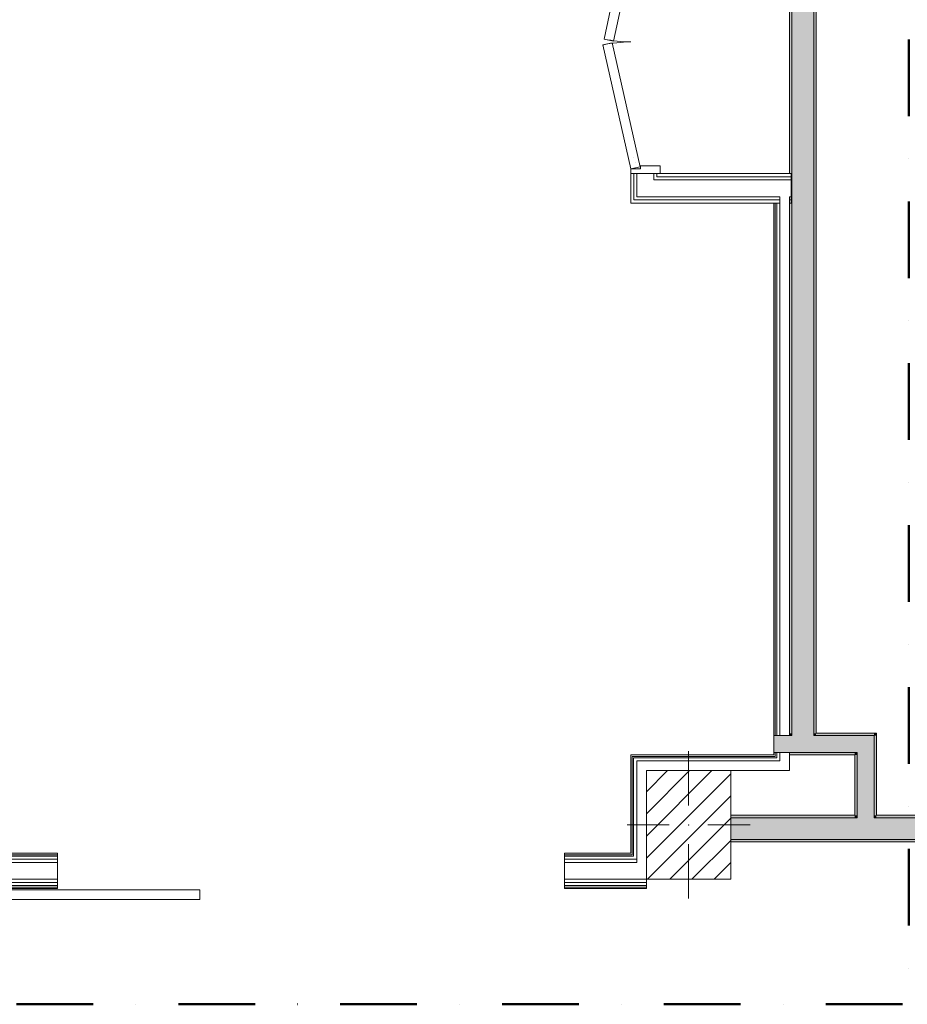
# Model space of a CAD drawing. Header units: millimetres. Extents: x -40968 to 11883, y -17757 to 4746.
# Tile 25 of 29: x 3233 to 6910, y -17757 to -13680. Entities that reach past the tile are written whole.
import ezdxf

# ---------------------------------------------------------------- set-up
doc = ezdxf.new("R2010")
doc.units = ezdxf.units.MM
doc.header["$MEASUREMENT"] = 0
doc.linetypes.add('Punto & Rayas', pattern=[670.277762, 317.5, -176.388889, 0, -176.388874])
doc.linetypes.add('Wipeout_Contour', pattern=[1000, 0, -1000])
for name, color, linetype, lineweight, true_color in [('01_2D_Ambit_Pluma_Nº__242', 7, 'Continuous', 50, 0xfb0013), ('12_FAÇ_Façana_Pluma_Nº__102', 7, 'Continuous', 5, 0xcccccc), ('12_FAÇ_Façana_Pluma_Nº__176', 7, 'Continuous', 15, 0x93a0c6), ('Nuevo_08_E_Envans secs_Pluma_Nº__78', 7, 'Continuous', 5, 0x00bb5e), ('Nuevo_12_FAÇ_Façana_Pluma_Nº__78', 7, 'Continuous', 5, 0x00bb5e), ('Nuevo_Puertas Archicad_Pluma_Nº__3', 7, 'Continuous', 5, 0xa4a4a4)]:
    doc.layers.add(name, color=color, linetype=linetype, lineweight=lineweight, true_color=true_color)
for name, color, linetype, lineweight in [('08_E_Envans secs_Pluma_Nº__7', 7, 'Continuous', 5), ('10_ESTR_Pilars_Pluma_Nº__20', 1, 'Continuous', 5), ('10_ESTR_Pilars_Pluma_Nº__28', 7, 'Continuous', 20), ('10_ESTR_Pilars_Pluma_Nº__42', 8, 'Continuous', 25), ('12_FAÇ_Façana_Pluma_Nº__7', 7, 'Continuous', 5), ('Nuevo_08_E_Envans secs_Pluma_Nº__25', 5, 'Continuous', 5), ('Nuevo_12_FAÇ_Façana_Pluma_Nº__25', 5, 'Continuous', 5), ('Nuevo_Puertas Archicad_Pluma_Nº__1', 7, 'Continuous', 5), ('Nuevo_Puertas Archicad_Pluma_Nº__20', 1, 'Continuous', 5)]:
    doc.layers.add(name, color=color, linetype=linetype, lineweight=lineweight)
for name, color, linetype in [('10_ESTR_Pilars', 7, 'Continuous'), ('12_FAÇ_Façana', 7, 'Continuous'), ('Nuevo_08_E_Envans secs', 7, 'Continuous'), ('Nuevo_12_FAÇ_Façana', 7, 'Continuous'), ('Nuevo_Puertas Archicad', 7, 'Continuous')]:
    doc.layers.add(name, color=color, linetype=linetype)
pattern_1 = [(0, (0, 0), (0, 779.42), [48.75, -401.25]), (0, (225, 389.7), (0, 779.42), [48.75, -401.25]), (60, (0, 0), (-675, 389.7), [48.75, -401.25]), (60, (450, 0), (-675, 389.7), [48.75, -401.25]), (120, (48.75, 0), (675, 389.7), [48.75, -401.25]), (120, (498.75, 0), (675, 389.7), [48.75, -401.25]), (0, (0, 75), (0, 150), [0, -150, 0, -225]), (45, (75, 75), (-106.066, 106.066), [0, -112.5, 0, -187.5])]

# ---------------------------------------------------------------- blocks, each defined once
blk = doc.blocks.new('Muro_64_3', base_point=(6422.1, -16634))
at = {"layer": '12_FAÇ_Façana_Pluma_Nº__102', "linetype": 'Continuous', "lineweight": 0, "true_color": 0xe5e5e5}
for points in [[(6522.1, -16634), (6522.1, -12284), (6432.1, -12284), (6432.1, -16634)], [(6432.1, -16644), (6522.1, -16644), (6522.1, -16634), (6432.1, -16634)]]:
    blk.add_hatch(color=254, dxfattribs=at).paths.add_polyline_path(points)
at = {"layer": '12_FAÇ_Façana_Pluma_Nº__176', "linetype": 'Continuous', "lineweight": 0, "true_color": 0x495063}
for points in [[(6532.1, -16634), (6532.1, -12284), (6522.1, -12284), (6522.1, -16634)], [(6422.1, -12561), (6422.1, -14317), (6432.1, -14317), (6432.1, -12561)], [(6422.1, -14439), (6422.1, -16634), (6432.1, -16634), (6432.1, -14439)]]:
    blk.add_hatch(color=251, dxfattribs=at).paths.add_polyline_path(points)
at = {"layer": '12_FAÇ_Façana_Pluma_Nº__7', "color": 7, "linetype": 'Continuous', "lineweight": 5}
for p, q in [((6522.1, -16634), (6522.1, -12284)), ((6432.1, -12561), (6432.1, -14317)), ((6432.1, -14330), (6432.1, -14317)), ((6432.1, -14343), (6432.1, -14330)), ((6432.1, -14413), (6432.1, -14343)), ((6432.1, -14426), (6432.1, -14413)), ((6432.1, -14439), (6432.1, -14426)), ((6432.1, -14439), (6432.1, -16634)), ((6432.1, -16634), (6432.1, -16644)), ((6522.1, -16644), (6522.1, -16634))]:
    blk.add_line(p, q, dxfattribs=at)
at = {"layer": '12_FAÇ_Façana_Pluma_Nº__7', "color": 7, "linetype": 'Continuous', "lineweight": 5, "flags": 128}
for points in [[(6532.1, -16634), (6532.1, -12284)], [(6422.1, -12561), (6422.1, -14317)], [(6422.1, -14439), (6422.1, -16634)]]:
    blk.add_lwpolyline(points, dxfattribs=at)
at = {"layer": 'Nuevo_12_FAÇ_Façana_Pluma_Nº__78', "color": 112, "linetype": 'Continuous', "lineweight": 5, "true_color": 0x00bb5e}
for p, q in [((6432.1, -14317), (6422.1, -14317)), ((6422.1, -14439), (6432.1, -14439))]:
    blk.add_line(p, q, dxfattribs=at)
blk = doc.blocks.new('Muro_65_3', base_point=(6782.1, -16634))
at = {"layer": '12_FAÇ_Façana_Pluma_Nº__102', "linetype": 'Continuous', "lineweight": 0, "true_color": 0xe5e5e5}
for points in [[(6363.1, -16714), (6363.1, -16644), (6357.1, -16644), (6357.1, -16714)], [(6369.1, -16714), (6369.1, -16644), (6363.1, -16644), (6363.1, -16714)], [(6382.1, -16714), (6382.1, -16644), (6369.1, -16644), (6369.1, -16714)], [(6422.1, -16714), (6422.1, -16644), (6382.1, -16644), (6382.1, -16714)], [(6432.1, -16644), (6422.1, -16644), (6422.1, -16714), (6432.1, -16714)], [(6432.1, -16714), (6522.1, -16714), (6522.1, -16644), (6432.1, -16644)], [(6522.1, -16714), (6702.1, -16714), (6702.1, -16644), (6522.1, -16644)], [(6702.1, -16714), (6772.1, -16714), (6772.1, -16644)], [(6702.1, -16714), (6772.1, -16644), (6702.1, -16644)]]:
    blk.add_hatch(color=254, dxfattribs=at).paths.add_polyline_path(points)
at = {"layer": '12_FAÇ_Façana_Pluma_Nº__176', "linetype": 'Continuous', "lineweight": 0, "true_color": 0x495063}
for points in [[(6422.1, -16644), (6432.1, -16644), (6432.1, -16634), (6422.1, -16634)], [(6522.1, -16644), (6532.1, -16644), (6532.1, -16634), (6522.1, -16634)], [(6532.1, -16644), (6772.1, -16644), (6772.1, -16634), (6532.1, -16634)], [(6772.1, -16644), (6782.1, -16644), (6782.1, -16634)], [(6772.1, -16644), (6782.1, -16634), (6772.1, -16634)], [(6692.1, -16714), (6422.1, -16714), (6422.1, -16724), (6692.1, -16724)], [(6692.1, -16724), (6702.1, -16724), (6702.1, -16714)], [(6692.1, -16724), (6702.1, -16714), (6692.1, -16714)]]:
    blk.add_hatch(color=251, dxfattribs=at).paths.add_polyline_path(points)
at = {"layer": '08_E_Envans secs_Pluma_Nº__7', "color": 7, "linetype": 'Continuous', "lineweight": 5}
for p, q in [((6363.1, -16644), (6357.1, -16644)), ((6369.1, -16644), (6363.1, -16644)), ((6382.1, -16644), (6369.1, -16644)), ((6422.1, -16644), (6382.1, -16644)), ((6357.1, -16714), (6363.1, -16714)), ((6363.1, -16714), (6369.1, -16714)), ((6369.1, -16714), (6382.1, -16714)), ((6382.1, -16714), (6422.1, -16714))]:
    blk.add_line(p, q, dxfattribs=at)
at = {"layer": '12_FAÇ_Façana_Pluma_Nº__7', "color": 7, "linetype": 'Continuous', "lineweight": 5}
for p, q in [((6432.1, -16634), (6432.1, -16644)), ((6522.1, -16644), (6522.1, -16634)), ((6432.1, -16644), (6422.1, -16644)), ((6702.1, -16644), (6522.1, -16644)), ((6772.1, -16644), (6702.1, -16644)), ((6772.1, -16714), (6772.1, -16644)), ((6422.1, -16714), (6432.1, -16714)), ((6432.1, -16714), (6522.1, -16714)), ((6522.1, -16714), (6702.1, -16714)), ((6702.1, -16724), (6702.1, -16714))]:
    blk.add_line(p, q, dxfattribs=at)
at = {"layer": '12_FAÇ_Façana_Pluma_Nº__7', "color": 7, "linetype": 'Continuous', "lineweight": 5, "flags": 128}
for points in [[(6422.1, -16634), (6422.1, -16644)], [(6782.1, -16634), (6532.1, -16634)], [(6782.1, -16634), (6782.1, -16644)], [(6422.1, -16714), (6422.1, -16724)], [(6422.1, -16724), (6692.1, -16724)]]:
    blk.add_lwpolyline(points, dxfattribs=at)
at = {"layer": 'Nuevo_08_E_Envans secs_Pluma_Nº__25', "color": 5, "linetype": 'Continuous', "lineweight": 5}
blk.add_line((6357.1, -16644), (6357.1, -16714), dxfattribs=at)
blk = doc.blocks.new('Muro_66_3', base_point=(6782.1, -17084))
at = {"layer": '12_FAÇ_Façana_Pluma_Nº__102', "linetype": 'Continuous', "lineweight": 0, "true_color": 0xe5e5e5}
for points in [[(6702.1, -16714), (6702.1, -16974), (6772.1, -16974), (6772.1, -16714)], [(6772.1, -16974), (6702.1, -16974), (6702.1, -16984), (6772.1, -16984)]]:
    blk.add_hatch(color=254, dxfattribs=at).paths.add_polyline_path(points)
at = {"layer": '12_FAÇ_Façana_Pluma_Nº__176', "linetype": 'Continuous', "lineweight": 0, "true_color": 0x495063}
for points in [[(6772.1, -16644), (6772.1, -16974), (6782.1, -16974), (6782.1, -16644)], [(6692.1, -16724), (6692.1, -16974), (6702.1, -16974), (6702.1, -16724)]]:
    blk.add_hatch(color=251, dxfattribs=at).paths.add_polyline_path(points)
at = {"layer": '12_FAÇ_Façana_Pluma_Nº__7', "color": 7, "linetype": 'Continuous', "lineweight": 5}
for p, q in [((6772.1, -16714), (6772.1, -16644)), ((6702.1, -16724), (6702.1, -16714)), ((6772.1, -16974), (6772.1, -16714)), ((6702.1, -16724), (6702.1, -16974)), ((6702.1, -16974), (6702.1, -16984)), ((6772.1, -16984), (6772.1, -16974))]:
    blk.add_line(p, q, dxfattribs=at)
at = {"layer": '12_FAÇ_Façana_Pluma_Nº__7', "color": 7, "linetype": 'Continuous', "lineweight": 5, "flags": 128}
for points in [[(6782.1, -16974), (6782.1, -16644)], [(6692.1, -16724), (6692.1, -16974)]]:
    blk.add_lwpolyline(points, dxfattribs=at)
blk = doc.blocks.new('Muro_70_3', base_point=(6178.9, -17084))
at = {"layer": '12_FAÇ_Façana_Pluma_Nº__102', "linetype": 'Continuous', "lineweight": 0, "true_color": 0xe5e5e5}
for points in [[(6702.1, -16984), (6178.9, -16984), (6178.9, -17074), (6702.1, -17074)], [(6772.1, -16984), (6702.1, -16984), (6702.1, -17074), (6772.1, -17074)], [(6772.1, -17074), (11813, -17074), (11813, -16984), (6772.1, -16984)]]:
    blk.add_hatch(color=254, dxfattribs=at).paths.add_polyline_path(points)
at = {"layer": '12_FAÇ_Façana_Pluma_Nº__176', "linetype": 'Continuous', "lineweight": 0, "true_color": 0x495063}
for points in [[(6692.1, -16974), (6178.9, -16974), (6178.9, -16984), (6692.1, -16984)], [(6702.1, -16974), (6692.1, -16974), (6692.1, -16984), (6702.1, -16984)], [(6782.1, -16974), (6772.1, -16974), (6772.1, -16984), (6782.1, -16984)], [(6782.1, -16984), (11813, -16984), (11813, -16974), (6782.1, -16974)], [(6178.9, -17084), (11813, -17084), (11813, -17074), (6178.9, -17074)]]:
    blk.add_hatch(color=251, dxfattribs=at).paths.add_polyline_path(points)
at = {"layer": '12_FAÇ_Façana_Pluma_Nº__7', "color": 7, "linetype": 'Continuous', "lineweight": 5}
for p, q in [((6702.1, -16984), (6178.9, -16984)), ((6702.1, -16974), (6702.1, -16984)), ((6772.1, -16984), (6772.1, -16974)), ((11813, -16984), (6772.1, -16984)), ((6178.9, -17074), (6702.1, -17074)), ((6702.1, -17074), (6772.1, -17074)), ((6772.1, -17074), (11813, -17074))]:
    blk.add_line(p, q, dxfattribs=at)
at = {"layer": '12_FAÇ_Façana_Pluma_Nº__7', "color": 7, "linetype": 'Continuous', "lineweight": 5, "flags": 128}
for points in [[(6692.1, -16974), (6178.9, -16974)], [(11813, -16974), (6782.1, -16974)], [(11813, -17084), (11813, -16974)], [(6178.9, -17084), (11813, -17084)]]:
    blk.add_lwpolyline(points, dxfattribs=at)
blk = doc.blocks.new('Puerta Corredera Exterior 27_4')
at = {"layer": 'Nuevo_Puertas Archicad', "linetype": 'Continuous', "lineweight": 0, "true_color": 0xffffff}
h = blk.add_hatch(dxfattribs=at)
h.set_pattern_fill('Hormigón_en_Masa_0003', style=0, pattern_type=2)
h.set_pattern_definition(pattern_1)
h.paths.add_polyline_path([(460.2, 45), (460.2, 5), (2560.2, 5), (2560.2, 45)])
at = {"layer": 'Nuevo_Puertas Archicad_Pluma_Nº__1', "color": 7, "linetype": 'Continuous', "lineweight": 5}
for p, q in [((460.2, 45), (2560.2, 45)), ((460.2, 5), (460.2, 45)), ((2560.2, 45), (2560.2, 5)), ((-1050, 0), (-1050, -6)), ((2560.2, 5), (460.2, 5)), ((1050, 0), (1050, -6)), ((-1050, -6), (-1050, -12)), ((-1050, -12), (-1050, -25)), ((-1050, -25), (-1050, -38)), ((-1050, -38), (-1050, -108)), ((1050, -6), (1050, -12)), ((1050, -12), (1050, -25)), ((1050, -25), (1050, -38)), ((1050, -38), (1050, -108)), ((-1050, -108), (-1050, -121)), ((-1050, -121), (-1050, -134)), ((1050, -108), (1050, -121)), ((1050, -121), (1050, -134)), ((-1050, -134), (-1050, -140)), ((-1050, -140), (-1050, -146)), ((1050, -134), (1050, -140)), ((1050, -140), (1050, -146))]:
    blk.add_line(p, q, dxfattribs=at)
at = {"layer": 'Nuevo_Puertas Archicad_Pluma_Nº__3', "color": 253, "linetype": 'Continuous', "lineweight": 5, "true_color": 0xa4a4a4}
for p, q in [((1710.2, 145), (1660.2, 195)), ((1510.2, 145), (1710.2, 145)), ((1710.2, 145), (1660.2, 95))]:
    blk.add_line(p, q, dxfattribs=at)
blk = doc.blocks.new('Muro_77_3', base_point=(5828.9, -17277))
at = {"layer": 'Nuevo_08_E_Envans secs_Pluma_Nº__25', "color": 5, "linetype": 'Continuous', "lineweight": 5}
for p, q in [((5769.9, -17137), (5769.9, -17131)), ((5775.9, -17143), (5775.9, -17137)), ((5788.9, -17156), (5788.9, -17143)), ((5788.9, -17169), (5788.9, -17156))]:
    blk.add_line(p, q, dxfattribs=at)
at = {"layer": 'Nuevo_08_E_Envans secs_Pluma_Nº__78', "color": 112, "linetype": 'Continuous', "lineweight": 5, "true_color": 0x00bb5e}
for p, q in [((5769.9, -17137), (5766.6, -17137)), ((5769.9, -17143), (5769.2, -17143)), ((5775.9, -17143), (5769.9, -17143)), ((5775.9, -17156), (5775, -17156)), ((5788.9, -17156), (5775.9, -17156)), ((5788.9, -17169), (5780.8, -17169)), ((5828.9, -17239), (5812, -17239)), ((5828.9, -17252), (5817.8, -17252)), ((5828.9, -17265), (5823.5, -17265)), ((5828.9, -17271), (5826.2, -17271))]:
    blk.add_line(p, q, dxfattribs=at)
at = {"layer": 'Nuevo_08_E_Envans secs_Pluma_Nº__78', "color": 112, "linetype": 'Continuous', "lineweight": 5, "true_color": 0x00bb5e, "flags": 128}
for points in [[(5828.9, -17252), (5828.9, -17239)], [(5828.9, -17265), (5828.9, -17252)], [(5828.9, -17271), (5828.9, -17265)], [(5828.9, -17277), (5828.9, -17271)]]:
    blk.add_lwpolyline(points, dxfattribs=at)
at = {"layer": 'Nuevo_12_FAÇ_Façana_Pluma_Nº__25', "color": 5, "linetype": 'Continuous', "lineweight": 5}
for p, q in [((818.9, -17156), (818.9, -17143)), ((818.9, -17169), (818.9, -17156)), ((831.9, -17143), (831.9, -17137)), ((837.9, -17137), (837.9, -17131))]:
    blk.add_line(p, q, dxfattribs=at)
at = {"layer": 'Nuevo_12_FAÇ_Façana_Pluma_Nº__78', "color": 112, "linetype": 'Continuous', "lineweight": 5, "true_color": 0x00bb5e}
for p, q in [((2647.9, -17156), (818.9, -17156)), ((2634.9, -17143), (831.9, -17143)), ((2628.9, -17137), (837.9, -17137)), ((2628.9, -17131), (2628.9, -17137)), ((2634.9, -17137), (2634.9, -17143)), ((2647.9, -17143), (2647.9, -17156)), ((2660.9, -17156), (2660.9, -17169)), ((2730.9, -17169), (2730.9, -17156)), ((2743.9, -17156), (2743.9, -17143)), ((3389.8, -17156), (2743.9, -17156)), ((2756.9, -17143), (2756.9, -17137)), ((3389.8, -17143), (2756.9, -17143)), ((2762.9, -17137), (2762.9, -17131)), ((3389.8, -17137), (2762.9, -17137)), ((3389.8, -17137), (3389.8, -17131)), ((3389.8, -17143), (3389.8, -17137)), ((3389.8, -17156), (3389.8, -17143)), ((3389.8, -17169), (3389.8, -17156)), ((5489.8, -17137), (5489.8, -17131)), ((5766.6, -17137), (5489.8, -17137)), ((5489.8, -17143), (5489.8, -17137)), ((5769.2, -17143), (5489.8, -17143)), ((5489.8, -17156), (5489.8, -17143)), ((5775, -17156), (5489.8, -17156)), ((5489.8, -17169), (5489.8, -17156)), ((2660.9, -17169), (818.9, -17169)), ((3389.8, -17169), (2730.9, -17169)), ((3389.8, -17239), (3389.8, -17169)), ((5780.8, -17169), (5489.8, -17169)), ((5489.8, -17239), (5489.8, -17169)), ((3389.8, -17239), (778.9, -17239)), ((3389.8, -17252), (3389.8, -17239)), ((5812, -17239), (5489.8, -17239)), ((5489.8, -17252), (5489.8, -17239)), ((3389.8, -17252), (778.9, -17252)), ((3389.8, -17265), (778.9, -17265)), ((3389.8, -17271), (778.9, -17271)), ((3389.8, -17265), (3389.8, -17252)), ((3389.8, -17271), (3389.8, -17265)), ((3389.8, -17277), (3389.8, -17271)), ((5817.8, -17252), (5489.8, -17252)), ((5489.8, -17265), (5489.8, -17252)), ((5823.5, -17265), (5489.8, -17265)), ((5489.8, -17271), (5489.8, -17265)), ((5826.2, -17271), (5489.8, -17271)), ((5489.8, -17277), (5489.8, -17271))]:
    blk.add_line(p, q, dxfattribs=at)
at = {"layer": 'Nuevo_12_FAÇ_Façana_Pluma_Nº__78', "color": 112, "linetype": 'Continuous', "lineweight": 5, "true_color": 0x00bb5e, "flags": 128}
for points in [[(2622.9, -17131), (843.9, -17131)], [(3389.8, -17131), (2768.9, -17131)], [(5763.9, -17131), (5489.8, -17131)], [(778.9, -17277), (3389.8, -17277)], [(5489.8, -17277), (5828.9, -17277)]]:
    blk.add_lwpolyline(points, dxfattribs=at)
at = {"layer": 'Nuevo_Puertas Archicad', "color": 253, "linetype": 'Continuous', "lineweight": 5, "true_color": 0xa4a4a6, "zscale": 1000, "rotation": 180}
blk.add_blockref('Puerta Corredera Exterior 27_4', (4439.8, -17277), dxfattribs=at)
blk = doc.blocks.new('Muro_78_3', base_point=(6357.1, -14317))
at = {"layer": '08_E_Envans secs_Pluma_Nº__7', "color": 7, "linetype": 'Continuous', "lineweight": 5}
for p, q in [((6363.1, -16644), (6357.1, -16644)), ((6369.1, -16644), (6363.1, -16644)), ((6382.1, -16644), (6369.1, -16644)), ((6422.1, -16644), (6382.1, -16644)), ((6357.1, -16714), (6363.1, -16714)), ((6363.1, -16714), (6369.1, -16714)), ((6369.1, -16714), (6382.1, -16714)), ((6382.1, -16714), (6422.1, -16714))]:
    blk.add_line(p, q, dxfattribs=at)
at = {"layer": 'Nuevo_08_E_Envans secs_Pluma_Nº__25', "color": 5, "linetype": 'Continuous', "lineweight": 5}
for p, q in [((6382.1, -14413), (6382.1, -14426)), ((6382.1, -14426), (6382.1, -14439)), ((6422.1, -14426), (6422.1, -14413)), ((6422.1, -14439), (6422.1, -14426)), ((6363.1, -14439), (6363.1, -16644)), ((6369.1, -14439), (6369.1, -16644)), ((6382.1, -14439), (6382.1, -16644)), ((6363.1, -16714), (6363.1, -16730)), ((6369.1, -16714), (6369.1, -16736)), ((6382.1, -16714), (6382.1, -16749)), ((6357.1, -16730), (6363.1, -16730)), ((6363.1, -16736), (6369.1, -16736)), ((6369.1, -16749), (6382.1, -16749))]:
    blk.add_line(p, q, dxfattribs=at)
at = {"layer": 'Nuevo_08_E_Envans secs_Pluma_Nº__25', "color": 5, "linetype": 'Continuous', "lineweight": 5, "flags": 128}
for points in [[(6357.1, -14439), (6357.1, -16724)], [(6357.1, -14439), (6363.1, -14439)], [(6363.1, -14439), (6369.1, -14439)], [(6369.1, -14439), (6382.1, -14439)], [(6422.1, -16644), (6422.1, -14439)], [(6422.1, -16789), (6422.1, -16714)], [(6422.1, -16789), (6382.1, -16789)]]:
    blk.add_lwpolyline(points, dxfattribs=at)
blk = doc.blocks.new('Muro_143_3', base_point=(6357.1, -16789))
at = {"layer": 'Nuevo_08_E_Envans secs_Pluma_Nº__25', "color": 5, "linetype": 'Continuous', "lineweight": 5}
for p, q in [((5769.9, -16730), (5769.9, -16736)), ((5775.9, -16730), (5769.9, -16730)), ((6357.1, -16730), (5775.9, -16730)), ((5775.9, -16736), (5775.9, -16749)), ((5788.9, -16736), (5775.9, -16736)), ((6363.1, -16736), (5788.9, -16736)), ((5788.9, -16749), (5788.9, -16789)), ((5828.9, -16749), (5788.9, -16749)), ((6369.1, -16749), (5828.9, -16749)), ((6357.1, -16730), (6363.1, -16730)), ((6363.1, -16736), (6369.1, -16736)), ((6369.1, -16749), (6382.1, -16749))]:
    blk.add_line(p, q, dxfattribs=at)
at = {"layer": 'Nuevo_08_E_Envans secs_Pluma_Nº__25', "color": 5, "linetype": 'Continuous', "lineweight": 5, "flags": 128}
for points in [[(5763.9, -16724), (5763.9, -16730)], [(6357.1, -16724), (5763.9, -16724)], [(6178.9, -16789), (6382.1, -16789)]]:
    blk.add_lwpolyline(points, dxfattribs=at)
blk = doc.blocks.new('Muro_144_3', base_point=(5828.9, -16789))
at = {"layer": 'Nuevo_08_E_Envans secs_Pluma_Nº__25', "color": 5, "linetype": 'Continuous', "lineweight": 5}
for p, q in [((5769.9, -16730), (5769.9, -16736)), ((5769.9, -16736), (5769.9, -17131)), ((5775.9, -16736), (5775.9, -16749)), ((5775.9, -16749), (5775.9, -17137)), ((5788.9, -16749), (5788.9, -16789)), ((5788.9, -16789), (5788.9, -17143)), ((5769.9, -17137), (5769.9, -17131)), ((5775.9, -17143), (5775.9, -17137)), ((5788.9, -17156), (5788.9, -17143)), ((5788.9, -17169), (5788.9, -17156))]:
    blk.add_line(p, q, dxfattribs=at)
at = {"layer": 'Nuevo_08_E_Envans secs_Pluma_Nº__25', "color": 5, "linetype": 'Continuous', "lineweight": 5, "flags": 128}
blk.add_lwpolyline([(5763.9, -16730), (5763.9, -17131)], dxfattribs=at)
blk = doc.blocks.new('Puerta Metal 27_2')
at = {"layer": 'Nuevo_Puertas Archicad', "linetype": 'Continuous', "lineweight": 0, "true_color": 0xffffff}
h = blk.add_hatch(dxfattribs=at)
h.set_pattern_fill('Hormigón_en_Masa_0003', style=0, pattern_type=2)
h.set_pattern_definition(pattern_1)
h.paths.add_polyline_path([(-276.2, 65.5), (-280.8, 25.8), (275.3, -39.7), (280, 0)])
at = {"layer": 'Nuevo_Puertas Archicad_Pluma_Nº__1', "color": 7, "linetype": 'Continuous', "lineweight": 5}
for p, q in [((-280, 0), (-300, 0)), ((-300, 0), (-300, -122)), ((-280, -40), (-280, 0)), ((300, 0), (280, 0)), ((280, 0), (280, -40)), ((300, -122), (300, 0)), ((-300, -96), (-300, -26)), ((-300, -96), (-300, -26)), ((-268, -40), (-280, -40)), ((-268, -122), (-268, -40)), ((280, -40), (268, -40)), ((268, -40), (268, -122)), ((300, -96), (300, -26)), ((300, -96), (300, -26)), ((-300, -122), (-268, -122)), ((268, -122), (300, -122))]:
    blk.add_line(p, q, dxfattribs=at)
at = {"layer": 'Nuevo_Puertas Archicad_Pluma_Nº__20', "color": 1, "linetype": 'Continuous', "lineweight": 5}
for p, q in [((-300, -13), (-300, 0)), ((-300, -13), (-300, 0)), ((300, -13), (300, 0)), ((300, -13), (300, 0)), ((-300, -26), (-300, -13)), ((-300, -26), (-300, -13)), ((300, -26), (300, -13)), ((300, -26), (300, -13)), ((-300, -109), (-300, -96)), ((-300, -109), (-300, -96)), ((-300, -122), (-300, -109)), ((-300, -122), (-300, -109)), ((300, -109), (300, -96)), ((300, -109), (300, -96)), ((300, -122), (300, -109)), ((300, -122), (300, -109))]:
    blk.add_line(p, q, dxfattribs=at)
at = {"layer": 'Nuevo_Puertas Archicad_Pluma_Nº__3', "color": 253, "linetype": 'Continuous', "lineweight": 5, "true_color": 0xa4a4a4}
for p, q in [((-280.8, 25.8), (-276.2, 65.5)), ((-276.2, 65.5), (280, 0)), ((275.3, -39.7), (-280.8, 25.8)), ((280, 0), (275.3, -39.7))]:
    blk.add_line(p, q, dxfattribs=at)
blk.add_arc((280, 0), 560, 173.2815, 180, dxfattribs=at)
blk = doc.blocks.new('Puerta Metal Doble 27')
at = {"layer": 'Nuevo_Puertas Archicad', "linetype": 'Continuous', "lineweight": 0, "true_color": 0xffffff}
h = blk.add_hatch(dxfattribs=at)
h.set_pattern_fill('Hormigón_en_Masa_0003', style=0, pattern_type=2)
h.set_pattern_definition(pattern_1)
h.paths.add_polyline_path([(-12.8, 115.4), (-525.5, 0), (-516.7, -39), (-4.1, 76.4)])
h = blk.add_hatch(dxfattribs=at)
h.set_pattern_fill('Hormigón_en_Masa_0003', style=0, pattern_type=2)
h.set_pattern_definition(pattern_1)
h.paths.add_polyline_path([(11.7, 110.2), (3.3, 71.1), (517.1, -39.1), (525.5, 0)])
at = {"layer": 'Nuevo_Puertas Archicad_Pluma_Nº__1', "color": 7, "linetype": 'Continuous', "lineweight": 5}
for p, q in [((-525.5, 0), (-545.5, 0)), ((-545.5, 0), (-545.5, -122)), ((-525.5, -40), (-525.5, 0)), ((545.5, 0), (525.5, 0)), ((525.5, 0), (525.5, -40)), ((545.5, -122), (545.5, 0)), ((-545.5, -96), (-545.5, -26)), ((-545.5, -96), (-545.5, -26)), ((-513.5, -40), (-525.5, -40)), ((-513.5, -122), (-513.5, -40)), ((525.5, -40), (513.5, -40)), ((513.5, -40), (513.5, -122)), ((545.5, -96), (545.5, -26)), ((545.5, -96), (545.5, -26)), ((-545.5, -122), (-513.5, -122)), ((513.5, -122), (545.5, -122))]:
    blk.add_line(p, q, dxfattribs=at)
at = {"layer": 'Nuevo_Puertas Archicad_Pluma_Nº__20', "color": 1, "linetype": 'Continuous', "lineweight": 5}
for p, q in [((-545.5, -13), (-545.5, 0)), ((-545.5, -13), (-545.5, 0)), ((545.5, -13), (545.5, 0)), ((545.5, -13), (545.5, 0)), ((-545.5, -26), (-545.5, -13)), ((-545.5, -26), (-545.5, -13)), ((545.5, -26), (545.5, -13)), ((545.5, -26), (545.5, -13)), ((-545.5, -109), (-545.5, -96)), ((-545.5, -109), (-545.5, -96)), ((-545.5, -122), (-545.5, -109)), ((-545.5, -122), (-545.5, -109)), ((545.5, -109), (545.5, -96)), ((545.5, -109), (545.5, -96)), ((545.5, -122), (545.5, -109)), ((545.5, -122), (545.5, -109))]:
    blk.add_line(p, q, dxfattribs=at)
at = {"layer": 'Nuevo_Puertas Archicad_Pluma_Nº__3', "color": 253, "linetype": 'Continuous', "lineweight": 5, "true_color": 0xa4a4a4}
for p, q in [((-12.8, 115.4), (-525.5, 0)), ((-4.1, 76.4), (-12.8, 115.4)), ((3.3, 71.1), (11.7, 110.2)), ((11.7, 110.2), (525.5, 0)), ((-516.7, -39), (-4.1, 76.4)), ((517.1, -39.1), (3.3, 71.1)), ((-525.5, 0), (-516.7, -39)), ((525.5, 0), (517.1, -39.1))]:
    blk.add_line(p, q, dxfattribs=at)
for centre, start, end in [((-525.5, 0), 0, 12.6908), ((525.5, 0), 167.8962, 180)]:
    blk.add_arc(centre, 525.5, start, end, dxfattribs=at)
blk = doc.blocks.new('Muro_163_3', base_point=(5763.9, -12561))
at = {"layer": 'Nuevo_08_E_Envans secs_Pluma_Nº__78', "color": 112, "linetype": 'Continuous', "lineweight": 5, "true_color": 0x00bb5e}
for p, q in [((5776.9, -12452), (5776.9, -12465)), ((5776.9, -12465), (5776.9, -12561)), ((5789.9, -12465), (5789.9, -12535)), ((5789.9, -12535), (5789.9, -12561)), ((5859.9, -12535), (5859.9, -12548)), ((5859.9, -12548), (5859.9, -12561)), ((5872.9, -12548), (5872.9, -12561)), ((5776.9, -12561), (5763.9, -12561)), ((5789.9, -12561), (5776.9, -12561)), ((5859.9, -12561), (5789.9, -12561)), ((5872.9, -12561), (5859.9, -12561)), ((5885.9, -12561), (5872.9, -12561)), ((5776.9, -13161), (5763.9, -13161)), ((5776.9, -13161), (5776.9, -13226)), ((5789.9, -13161), (5776.9, -13161)), ((5789.9, -13161), (5789.9, -13226)), ((5859.9, -13161), (5789.9, -13161)), ((5859.9, -13161), (5859.9, -13226)), ((5872.9, -13161), (5859.9, -13161)), ((5872.9, -13161), (5872.9, -13226)), ((5885.9, -13161), (5872.9, -13161)), ((5776.9, -13226), (5763.9, -13226)), ((5789.9, -13226), (5776.9, -13226)), ((5859.9, -13226), (5789.9, -13226)), ((5872.9, -13226), (5859.9, -13226)), ((5885.9, -13226), (5872.9, -13226)), ((5776.9, -14317), (5763.9, -14317)), ((5776.9, -14317), (5776.9, -14413)), ((5789.9, -14317), (5776.9, -14317)), ((5789.9, -14317), (5789.9, -14343)), ((5859.9, -14317), (5789.9, -14317)), ((5789.9, -14343), (5789.9, -14413)), ((5859.9, -14317), (5859.9, -14330)), ((5872.9, -14317), (5859.9, -14317)), ((5859.9, -14330), (5859.9, -14343)), ((5859.9, -14343), (5872.9, -14343)), ((5872.9, -14317), (5872.9, -14330)), ((5885.9, -14317), (5872.9, -14317)), ((5776.9, -14413), (5776.9, -14426)), ((5789.9, -14413), (5859.9, -14413))]:
    blk.add_line(p, q, dxfattribs=at)
at = {"layer": 'Nuevo_08_E_Envans secs_Pluma_Nº__78', "color": 112, "linetype": 'Continuous', "lineweight": 5, "true_color": 0x00bb5e, "flags": 128}
for points in [[(5763.9, -12452), (5763.9, -12561)], [(5763.9, -13161), (5763.9, -13226)], [(5885.9, -13226), (5885.9, -13161)], [(5763.9, -14317), (5763.9, -14439)], [(5763.9, -14439), (5776.9, -14439)]]:
    blk.add_lwpolyline(points, dxfattribs=at)
at = {"layer": 'Nuevo_Puertas Archicad', "color": 253, "linetype": 'Continuous', "lineweight": 5, "true_color": 0xa4a4a6, "zscale": 1000, "rotation": 90}
for name, p in [('Puerta Metal 27_2', (5763.9, -12861)), ('Puerta Metal Doble 27', (5763.9, -13771.5))]:
    blk.add_blockref(name, p, dxfattribs=at)
blk = doc.blocks.new('Muro_164_3', base_point=(6428.9, -14317))
at = {"layer": '12_FAÇ_Façana_Pluma_Nº__7', "color": 7, "linetype": 'Continuous', "lineweight": 5}
for p, q in [((6432.1, -14330), (6432.1, -14317)), ((6432.1, -14343), (6432.1, -14330)), ((6432.1, -14413), (6432.1, -14343)), ((6432.1, -14426), (6432.1, -14413)), ((6432.1, -14439), (6432.1, -14426))]:
    blk.add_line(p, q, dxfattribs=at)
at = {"layer": 'Nuevo_08_E_Envans secs_Pluma_Nº__25', "color": 5, "linetype": 'Continuous', "lineweight": 5}
for p, q in [((6382.1, -14413), (6382.1, -14426)), ((6382.1, -14426), (6382.1, -14439)), ((6422.1, -14426), (6422.1, -14413)), ((6422.1, -14439), (6422.1, -14426))]:
    blk.add_line(p, q, dxfattribs=at)
at = {"layer": 'Nuevo_08_E_Envans secs_Pluma_Nº__78', "color": 112, "linetype": 'Continuous', "lineweight": 5, "true_color": 0x00bb5e}
for p, q in [((5859.9, -14343), (5872.9, -14343)), ((6428.9, -14330), (5872.9, -14330)), ((6382.1, -14343), (5872.9, -14343)), ((6422.1, -14343), (6382.1, -14343)), ((6428.9, -14343), (6422.1, -14343)), ((6382.1, -14426), (5776.9, -14426)), ((5789.9, -14413), (5859.9, -14413)), ((6382.1, -14413), (5859.9, -14413)), ((6428.9, -14413), (6422.1, -14413)), ((6428.9, -14426), (6422.1, -14426))]:
    blk.add_line(p, q, dxfattribs=at)
at = {"layer": 'Nuevo_08_E_Envans secs_Pluma_Nº__78', "color": 112, "linetype": 'Continuous', "lineweight": 5, "true_color": 0x00bb5e, "flags": 128}
for points in [[(6428.9, -14317), (5885.9, -14317)], [(6428.9, -14317), (6428.9, -14330)], [(6428.9, -14330), (6428.9, -14343)], [(6428.9, -14343), (6428.9, -14413)], [(6428.9, -14413), (6428.9, -14426)], [(6428.9, -14426), (6428.9, -14439)], [(5776.9, -14439), (6382.1, -14439)], [(6422.1, -14439), (6428.9, -14439)]]:
    blk.add_lwpolyline(points, dxfattribs=at)
at = {"layer": 'Nuevo_12_FAÇ_Façana_Pluma_Nº__78', "color": 112, "linetype": 'Continuous', "lineweight": 5, "true_color": 0x00bb5e}
for p, q in [((6432.1, -14317), (6422.1, -14317)), ((6432.1, -14330), (6422.1, -14330)), ((6432.1, -14343), (6422.1, -14343)), ((6422.1, -14413), (6432.1, -14413)), ((6422.1, -14426), (6432.1, -14426)), ((6422.1, -14439), (6432.1, -14439))]:
    blk.add_line(p, q, dxfattribs=at)
blk = doc.blocks.new('Pilar_28_3', base_point=(6003.9, -17014))
at = {"color": 254, "linetype": 'Wipeout_Contour', "lineweight": 0, "ltscale": 72172.575785}
blk.add_wipeout([(5828.9, -17239), (6178.9, -17239), (6178.9, -16789), (5828.9, -16789)], dxfattribs=at).dxf.layer = '10_ESTR_Pilars'
at = {"layer": '10_ESTR_Pilars_Pluma_Nº__42', "linetype": 'Continuous', "lineweight": 25}
h = blk.add_hatch(dxfattribs=at)
h.set_pattern_fill('00_GCT_trama_45º_e1_400__07', color=8, style=0, pattern_type=2)
h.set_pattern_definition([(45, (0, 0), (-45.96194, 45.96194), [])])
h.paths.add_polyline_path([(5828.9, -17239), (6178.9, -17239), (6178.9, -16789), (5828.9, -16789)])
at = {"layer": '10_ESTR_Pilars_Pluma_Nº__20', "color": 1, "linetype": 'Continuous', "lineweight": 5}
for p, q in [((6003.9, -16934), (6003.9, -16709)), ((5923.9, -17014), (5748.9, -17014)), ((6083.9, -17014), (6258.9, -17014)), ((6003.9, -17094), (6003.9, -17319))]:
    blk.add_line(p, q, dxfattribs=at)
blk.add_point((6003.9, -17014), dxfattribs=at)
at = {"layer": '10_ESTR_Pilars_Pluma_Nº__28', "color": 7, "linetype": 'Continuous', "lineweight": 20, "flags": 128}
blk.add_lwpolyline([(5828.9, -17239), (6178.9, -17239), (6178.9, -16789), (5828.9, -16789)], close=True, dxfattribs=at)

msp = doc.modelspace()

# ---------------------------------------------------------------- linework, layer by layer
at = {"layer": '01_2D_Ambit_Pluma_Nº__242', "color": 1, "linetype": 'Punto & Rayas', "lineweight": 50, "true_color": 0xfb0013, "flags": 128}
msp.add_lwpolyline([(-28500, 1816.8), (-28500, 4745.9), (7879.6, 4745.9), (7879.6, -1396.9), (6474.1, -1396.9), (6474.1, -11392.7), (6916.3, -11392.7), (6916.3, -17756.6), (-3932.3, -17756.6), (-3932.3, -11834.9), (-2447.9, -11834.9), (-2447.9, -2249.6), (-23311.2, -2249.6), (-23311.2, 1816.8)], close=True, dxfattribs=at)

# ---------------------------------------------------------------- block references
at = {"layer": '12_FAÇ_Façana', "color": 7, "lineweight": 20}
for name, p in [('Muro_64_3', (6422.1, -16634)), ('Muro_65_3', (6782.1, -16634)), ('Muro_66_3', (6782.1, -17084)), ('Muro_70_3', (6178.9, -17084))]:
    msp.add_blockref(name, p, dxfattribs=at)
at = {"layer": 'Nuevo_08_E_Envans secs', "color": 112, "lineweight": 5, "true_color": 0x00bb5e}
for name, p in [('Muro_163_3', (5763.9, -12561)), ('Muro_164_3', (6428.9, -14317))]:
    msp.add_blockref(name, p, dxfattribs=at)
at = {"layer": 'Nuevo_08_E_Envans secs', "color": 5, "lineweight": 5}
for name, p in [('Muro_78_3', (6357.1, -14317)), ('Muro_143_3', (6357.1, -16789)), ('Muro_144_3', (5828.9, -16789))]:
    msp.add_blockref(name, p, dxfattribs=at)
at = {"layer": 'Nuevo_12_FAÇ_Façana', "color": 112, "lineweight": 5, "true_color": 0x00bb5e}
msp.add_blockref('Muro_77_3', (5828.9, -17277), dxfattribs=at)

# ---------------------------------------------------------------- next in the draw order: block references
at = {"layer": '10_ESTR_Pilars', "color": 7, "lineweight": 20}
msp.add_blockref('Pilar_28_3', (6003.9, -17014), dxfattribs=at)

doc.saveas('drawing.dxf')
